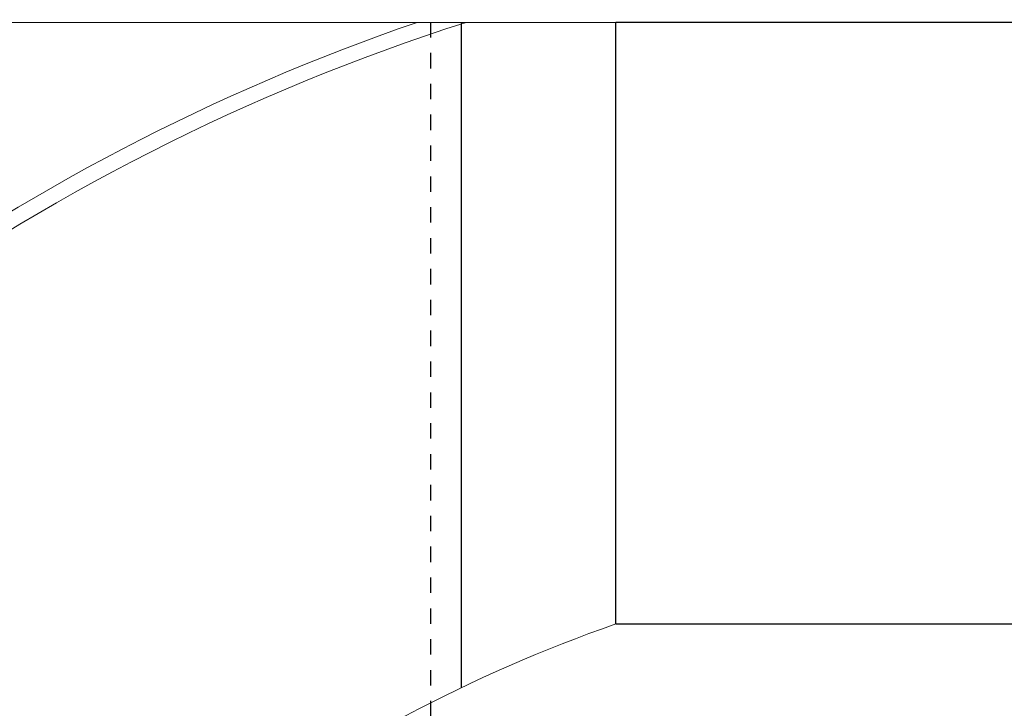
# Model space of a CAD drawing. Header units: feet. Extents: x 0 to 201, y 3 to 56.
# Tile 4 of 26: x 2.94 to 9.32, y 8.3 to 12.76. Entities that reach past the tile are written whole.
import ezdxf

# ---------------------------------------------------------------- set-up
doc = ezdxf.new("R2010")
doc.units = ezdxf.units.FT
doc.header["$LTSCALE"] = 0.1
doc.header["$MEASUREMENT"] = 0
doc.linetypes.add('HIDDEN', pattern=[0.9525, 0.635, -0.3175])
doc.layers.add('0.1', color=1, linetype='Continuous', lineweight=9)
doc.layers.add('1', color=1, linetype='Continuous')
doc.layers.add('PROJEÇÃO', color=6, linetype='HIDDEN')

msp = doc.modelspace()

# ---------------------------------------------------------------- linework, layer by layer
at = {"layer": '0.1', "color": 8}
msp.add_lwpolyline([(6.7993, 12.7462), (0.2393, 12.7462), (0.2393, 27.7692)], dxfattribs=at)
for centre, radius, start, end in [((10.0082, -0.3411), 13.8387, 108.96737, 126.16023), ((10.0082, -0.3411), 13.7386, 107.71197, 126.18072), ((10.0042, -0.3333), 9.7238, 109.244, 144.14009)]:
    msp.add_arc(centre, radius, start, end, dxfattribs=at)
at = {"layer": '1', "color": 8}
for p, q in [((5.7978, 8.4336), (5.7978, 12.7462)), ((6.7993, 8.8472), (6.7993, 12.7462))]:
    msp.add_line(p, q, dxfattribs=at)
at = {"layer": 'Defpoints'}
for p, q in [((13.2091, 12.7462), (6.7993, 12.7462)), ((6.7993, 8.8472), (13.2091, 8.8472))]:
    msp.add_line(p, q, dxfattribs=at)
at = {"layer": 'PROJEÇÃO', "color": 8, "ltscale": 0.7}
msp.add_lwpolyline([(5.5975, 13.948), (5.5975, 7.0375), (6.7993, 7.0375)], dxfattribs=at)

doc.saveas('drawing.dxf')
